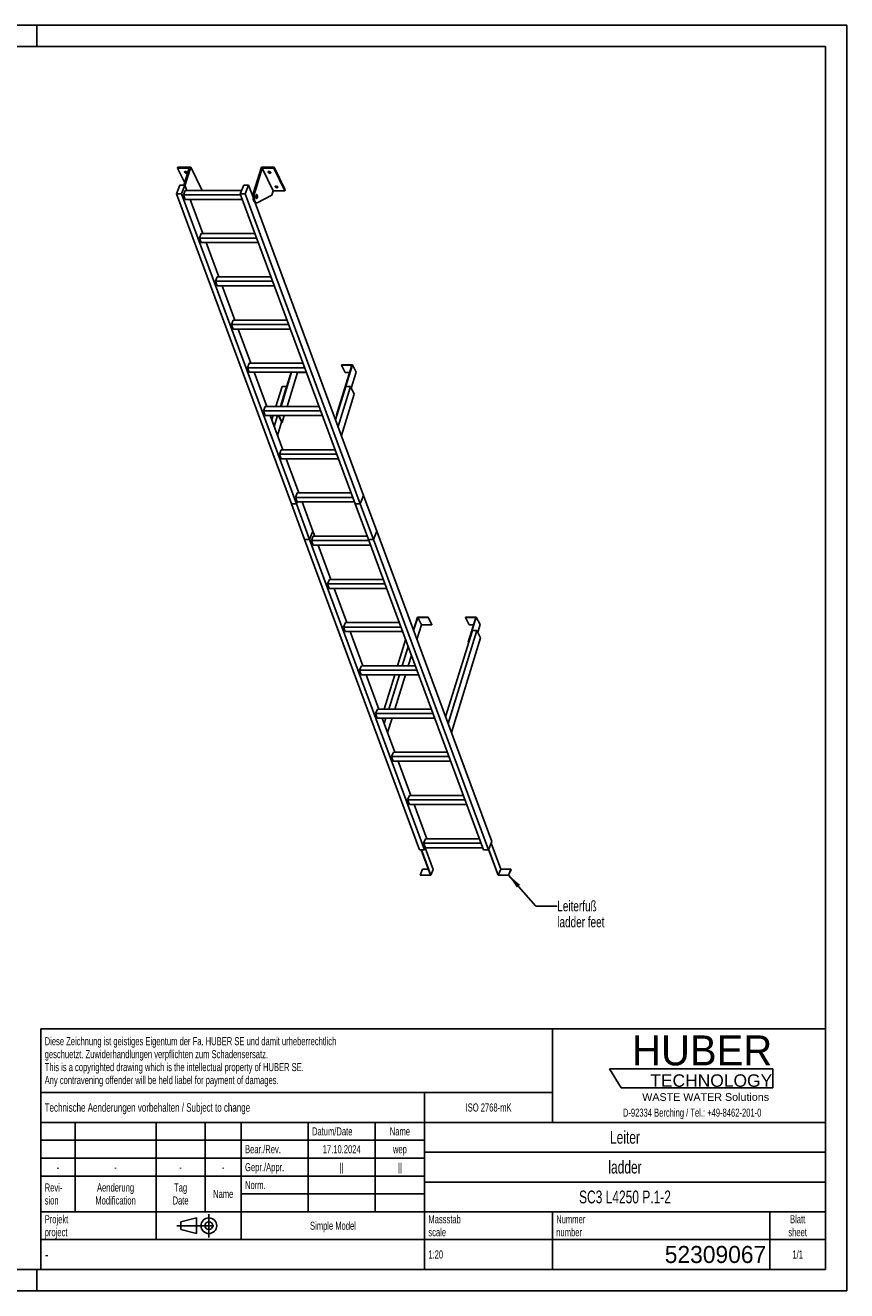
# Model space of a CAD drawing. Header units: millimetres. Extents: x 0 to 8400, y 0 to 5940.
# Tile 2 of 2: x 4547 to 8400, y 0 to 5940. Entities that reach past the tile are written whole.
import ezdxf

# ---------------------------------------------------------------- set-up
doc = ezdxf.new("R2010")
doc.units = ezdxf.units.MM
doc.header["$LTSCALE"] = 462
doc.linetypes.add('CENTER', pattern=[0.6, 0.375, -0.075, 0.075, -0.075])
doc.layers.get('0').update_dxf_attribs({"linetype": 'CONTINUOUS'})
for name, color, linetype in [('005_AXIS', 7, 'CONTINUOUS'), ('053_NOTES', 7, 'CONTINUOUS'), ('HUBER_Logo_BL1', 7, 'CONTINUOUS')]:
    doc.layers.add(name, color=color, linetype=linetype)
doc.styles.get("Standard").update_dxf_attribs({"font": 'txt', "width": 0.7})
doc.styles.add('TEXTSTYLE_2', font='txt')
doc.styles.add('TEXTSTYLE_3', font='arial.ttf')
doc.styles.add('TEXTSTYLE_5', font='txt', dxfattribs={"width": 0.8})
doc.styles.add('TEXTSTYLE_6', font='txt')
doc.dimstyles.get("Standard").update_dxf_attribs({"dimtxt": 50, "dimasz": 70, "dimexe": 2, "dimexo": 1, "dimtad": 1, "dimtxsty": 'Standard', "dimblk": '_FILLED', "dimblk1": '_FILLED', "dimblk2": '_FILLED', "dimcen": 0.09, "dimazin": 2, "dimtol": 1, "dimtp": 0.01, "dimtm": 0.01, "dimtfac": 1, "dimtofl": 0, "dimtmove": 0, "dimatfit": 3, "dimldrblk": '_FILLED', "dimfxl": 1, "dimtolj": 1, "dimarcsym": 0})

# ---------------------------------------------------------------- blocks, each defined once
blk = doc.blocks.new('HUBER_LOGO_BL1', base_point=(7675, 1007.5))
at = {"layer": 'HUBER_Logo_BL1', "color": 5, "linetype": 'Continuous'}
for p, q in [((8052.9, 1042), (7287.9, 1042)), ((7287.9, 1042), (7341.9, 952)), ((8052.9, 1042), (8052.9, 952)), ((7341.9, 952), (8052.9, 952))]:
    blk.add_line(p, q, dxfattribs=at)
at = {"layer": 'HUBER_Logo_BL1', "color": 2, "linetype": 'Continuous', "attachment_point": 3, "line_spacing_factor": 0.78}
for s, insert, char_height, width, style in [('HUBER\\P\\fArial;\\H58.5;TECHNOLOGY ', (8050.7, 1198.2), 140.4, 775.343, 'TEXTSTYLE_2'), ('WASTE WATER Solutions', (8036, 927.2), 36, 594.067, 'TEXTSTYLE_3')]:
    blk.add_mtext(s, dxfattribs=dict(at, insert=insert, char_height=char_height, width=width, style=style))
at = {"layer": 'HUBER_Logo_BL1', "color": 2, "linetype": 'Continuous', "insert": (7675, 854.8), "char_height": 38, "width": 1621.786, "attachment_point": 2, "line_spacing_factor": 0.96}
blk.add_mtext('D-92334 Berching / Tel.: +49-8462-201-0', dxfattribs=at)
blk = doc.blocks.new('PROJEKTIONSMETHODE_1_BL2', base_point=(5360, 305))
at = {"color": 2, "linetype": 'CENTER'}
for p, q in [((5407.7, 360), (5407.7, 250)), ((5257.3, 305), (5462.7, 305))]:
    blk.add_line(p, q, dxfattribs=at)
at = {"color": 2, "linetype": 'Continuous'}
for p, q in [((5275.7, 323.3), (5349, 341.7)), ((5275.7, 286.7), (5275.7, 323.3)), ((5349, 268.3), (5349, 341.7)), ((5275.7, 286.7), (5349, 268.3))]:
    blk.add_line(p, q, dxfattribs=at)
for radius in [36.7, 18.3]:
    blk.add_circle((5407.7, 305), radius, dxfattribs=at)
blk = doc.blocks.new('*T15')
at = {"color": 3, "linetype": 'Continuous'}
for p, q in [((0, 0), (3680, 0)), ((0, 0), (0, -1130)), ((2400, 0), (2400, -440)), ((3680, 0), (3680, -1130)), ((0, -300), (2400, -300)), ((1800, -300), (1800, -1130)), ((0, -440), (3680, -440)), ((160, -440), (160, -860)), ((540, -440), (540, -990)), ((770, -440), (770, -860)), ((940, -440), (940, -990)), ((1254, -440), (1254, -860)), ((1568, -440), (1568, -860)), ((0, -524), (1800, -524)), ((1800, -580), (3680, -580)), ((0, -608), (1800, -608)), ((0, -692), (1800, -692)), ((1800, -720), (3680, -720)), ((940, -776), (1800, -776)), ((0, -860), (3680, -860)), ((2400, -860), (2400, -1130)), ((3420, -860), (3420, -1130)), ((0, -990), (3680, -990)), ((0, -1130), (3680, -1130))]:
    blk.add_line(p, q, dxfattribs=at)
at = {"color": 2, "linetype": 'Continuous', "line_spacing_factor": 0.96}
for s, insert, char_height, width, attachment_point in [('Diese Zeichnung ist geistiges Eigentum der Fa. HUBER SE und damit urheberrechtlich \\Pgeschuetzt. Zuwiderhandlungen verpflichten zum Schadensersatz.\\PThis is a copyrighted drawing which is the intellectual property of HUBER SE.\\PAny contravening offender will be held liabel for payment of damages.', (17.5, -39.8), 38, 4429.714, 1), ('Technische Aenderungen vorbehalten / Subject to change', (17.5, -350), 40, 3049.524, 1), ('ISO 2768-mK', (2100, -351), 38, 665.905, 2), ('Datum/Date', (1271.5, -463), 38, 584.476, 1), ('Name', (1684, -463), 38, 253.333, 2), ('Leiter', (2740, -480), 60, 480, 2), ('Bear./Rev.', (957.5, -547), 38, 544.667, 1), ('17.10.2024', (1411, -547), 38, 546.476, 2), ('wep', (1684, -547), 38, 199.048, 2), ('-', (80, -631), 38, 68.762, 2), ('-', (350, -631), 38, 68.762, 2), ('-', (655, -631), 38, 68.762, 2), ('-', (855, -631), 38, 68.762, 2), ('Gepr./Appr.', (957.5, -631), 38, 598.952, 1), ('||', (1411, -631), 38, 101.333, 2), ('||', (1684, -631), 38, 101.333, 2), ('ladder', (2740, -620), 60, 502.857, 2), ('Revi-\\Psion', (17.5, -726.6), 38, 276.857, 1), ('Aenderung\\PModification', (350, -726.6), 38, 606.19, 2), ('Tag\\PDate', (655, -726.6), 38, 235.238, 2), ('Name', (855, -757), 38, 253.333, 2), ('Norm. ', (957.5, -715), 38, 351.048, 1), ('SC3 L4250 P.1-2', (2740, -760), 60, 1348.571, 2), ('Projekt\\Pproject', (17.5, -875.6), 38, 367.333, 1), ('Massstab\\Pscale', (1817.5, -875.6), 38, 448.762, 1), ('Nummer\\Pnumber', (2417.5, -875.6), 38, 372.762, 1), ('Blatt\\Psheet', (3550, -875.6), 38, 275.048, 2), ('Simple Model', (1370, -906), 38, 656.857, 2), ('1:20', (1817.5, -1041), 38, 204.476, 1), ('1/1', (3550, -1041), 38, 159.238, 2)]:
    blk.add_mtext(s, dxfattribs=dict(at, insert=insert, char_height=char_height, width=width, attachment_point=attachment_point))
for s, insert, char_height, width, attachment_point, style in [('-', (17.5, -1035), 50, 36.667, 1, 'TEXTSTYLE_5'), ('52309067', (3402.5, -1020), 80, 1173.333, 3, 'TEXTSTYLE_6')]:
    blk.add_mtext(s, dxfattribs=dict(at, insert=insert, char_height=char_height, width=width, attachment_point=attachment_point, style=style))
blk = doc.blocks.new('_FILLED')
at = {"color": 0, "linetype": 'ByBlock'}
blk.add_solid([(0, 0), (-1, 0.143), (-1, -0.143)], dxfattribs=at)

msp = doc.modelspace()

# ---------------------------------------------------------------- linework, layer by layer
at = {"color": 7, "linetype": 'Continuous'}
for p, q in [((0, 5940), (8400, 5940)), ((8400, 0), (8400, 5940)), ((5315.584, 5268.687), (5261.241, 5268.687)), ((5315.584, 5268.687), (5290.901, 5188.812)), ((5295.81, 5186.816), (5322.563, 5273.387)), ((5617.593, 5155.104), (5654.145, 5273.387)), ((5658.219, 5268.687), (5623.119, 5155.104)), ((5710.076, 5163.013), (5658.219, 5268.687)), ((5712.561, 5268.687), (5658.219, 5268.687)), ((5255.961, 5149.528), (5272.044, 5188.812)), ((5272.044, 5188.812), (5295.071, 5188.812)), ((5295.071, 5188.812), (5278.987, 5149.528)), ((5303.885, 5165.016), (5295.071, 5188.812)), ((5555.306, 5149.528), (5571.389, 5188.812)), ((5571.389, 5188.812), (5594.416, 5188.812)), ((5594.416, 5188.812), (5578.332, 5149.528)), ((5615.153, 5132.827), (5594.416, 5188.812)), ((5795.413, 3693.125), (5255.961, 5149.528)), ((5278.987, 5149.528), (5255.961, 5149.528)), ((5818.439, 3693.125), (5278.987, 5149.528)), ((5288.164, 5144.34), (5296.629, 5165.016)), ((5296.216, 5122.603), (5288.164, 5144.34)), ((5557.227, 5144.34), (5288.164, 5144.34)), ((5296.216, 5122.603), (5565.279, 5122.603)), ((5561.647, 5165.016), (5296.629, 5165.016)), ((5379.032, 4962.134), (5319.595, 5122.603)), ((5327.497, 5122.603), (5320.867, 5119.168)), ((5374.42, 5167.713), (5373.586, 5165.016)), ((6094.758, 3693.125), (5555.306, 5149.528)), ((5578.332, 5149.528), (5555.306, 5149.528)), ((6117.784, 3693.125), (5578.332, 5149.528)), ((5703.875, 5142.947), (5634.581, 5107.048)), ((5710.076, 5163.013), (5703.875, 5142.947)), ((5710.076, 5163.013), (5764.418, 5163.013)), ((6133.868, 3732.409), (5624.754, 5106.906)), ((5626.744, 5106.456), (5632.27, 5106.456)), ((5363.312, 4941.458), (5371.777, 4962.134)), ((5371.363, 4919.721), (5363.312, 4941.458)), ((5632.375, 4941.458), (5363.312, 4941.458)), ((5624.716, 4962.134), (5371.777, 4962.134)), ((5371.363, 4919.721), (5640.426, 4919.721)), ((5454.18, 4759.252), (5394.742, 4919.721)), ((5438.459, 4738.576), (5446.924, 4759.252)), ((5699.864, 4759.252), (5446.924, 4759.252)), ((5446.511, 4716.839), (5438.459, 4738.576)), ((5707.522, 4738.576), (5438.459, 4738.576)), ((5446.511, 4716.839), (5715.574, 4716.839)), ((5529.327, 4556.37), (5469.89, 4716.839)), ((5522.072, 4556.37), (5513.607, 4535.694)), ((5521.659, 4513.957), (5513.607, 4535.694)), ((5782.67, 4535.694), (5513.607, 4535.694)), ((5775.012, 4556.37), (5522.072, 4556.37)), ((5521.659, 4513.957), (5790.721, 4513.957)), ((5604.475, 4353.488), (5545.037, 4513.957)), ((5597.219, 4353.488), (5588.755, 4332.812)), ((5850.159, 4353.488), (5597.219, 4353.488)), ((6006.883, 4111.539), (6079.019, 4344.97)), ((6081.345, 4346.537), (6008.725, 4111.539)), ((6030.202, 4344.97), (6030.686, 4346.537)), ((6030.202, 4344.97), (6047.59, 4309.538)), ((6079.019, 4344.97), (6030.202, 4344.97)), ((6030.686, 4346.537), (6081.345, 4346.537)), ((6081.345, 4346.537), (6098.732, 4311.105)), ((5596.806, 4311.075), (5588.755, 4332.812)), ((5857.817, 4332.812), (5588.755, 4332.812)), ((5596.806, 4311.075), (5865.869, 4311.075)), ((5679.622, 4150.606), (5620.185, 4311.075)), ((5794.068, 4311.075), (5744.479, 4150.606)), ((5746.322, 4150.606), (5795.91, 4311.075)), ((5823.772, 4309.538), (5774.658, 4150.606)), ((5823.772, 4309.538), (5823.018, 4311.075)), ((5866.438, 4309.538), (5823.772, 4309.538)), ((6068.069, 4309.538), (6047.59, 4309.538)), ((6098.732, 4311.105), (6075.805, 4236.913)), ((6050.797, 4244.704), (6002.274, 4087.683)), ((6071.982, 4244.704), (6013.823, 4056.503)), ((6071.982, 4244.704), (6050.797, 4244.704)), ((6089.369, 4209.272), (6071.982, 4244.704)), ((6029.271, 4014.796), (6089.369, 4209.272)), ((5672.367, 4150.606), (5663.902, 4129.93)), ((5671.954, 4108.193), (5663.902, 4129.93)), ((5932.965, 4129.93), (5663.902, 4129.93)), ((5671.954, 4108.193), (5941.016, 4108.193)), ((5925.307, 4150.606), (5672.367, 4150.606)), ((5754.77, 3947.724), (5695.332, 4108.193)), ((5749.794, 4076.107), (5734.048, 4108.193)), ((5751.636, 4076.107), (5735.89, 4108.193)), ((5761.552, 4108.193), (5751.636, 4076.107)), ((6006.883, 4111.539), (6008.578, 4108.083)), ((6008.725, 4111.539), (6006.883, 4111.539)), ((6008.725, 4111.539), (6009.29, 4110.387)), ((5749.794, 4076.107), (5751.636, 4076.107)), ((5747.515, 3947.724), (5739.05, 3927.048)), ((5747.101, 3905.311), (5739.05, 3927.048)), ((6008.112, 3927.048), (5739.05, 3927.048)), ((6000.454, 3947.724), (5747.515, 3947.724)), ((5747.101, 3905.311), (6016.164, 3905.311)), ((5829.918, 3744.842), (5770.48, 3905.311)), ((5822.662, 3744.842), (5814.197, 3724.166)), ((6075.602, 3744.842), (5822.662, 3744.842)), ((5795.413, 3693.125), (5818.439, 3693.125)), ((5795.44, 3693.053), (5795.461, 3693.105)), ((5857.114, 3526.544), (5795.44, 3693.053)), ((5795.44, 3693.053), (5818.466, 3693.053)), ((5795.461, 3693.105), (5795.469, 3693.125)), ((6083.26, 3724.166), (5814.197, 3724.166)), ((5822.249, 3702.429), (5814.197, 3724.166)), ((5818.439, 3693.125), (5822.249, 3702.429)), ((5818.466, 3693.053), (5818.488, 3693.105)), ((5880.141, 3526.544), (5818.466, 3693.053)), ((5818.488, 3693.105), (5822.297, 3702.409)), ((5822.249, 3702.429), (6091.312, 3702.429)), ((5822.297, 3702.409), (5822.305, 3702.429)), ((5896.224, 3565.828), (5845.627, 3702.429)), ((6094.758, 3693.125), (6117.784, 3693.125)), ((6094.806, 3693.105), (6094.785, 3693.053)), ((6156.459, 3526.544), (6094.785, 3693.053)), ((6094.785, 3693.053), (6117.811, 3693.053)), ((6094.814, 3693.125), (6094.806, 3693.105)), ((6117.784, 3693.125), (6133.846, 3732.356)), ((6117.811, 3693.053), (6117.833, 3693.105)), ((6179.486, 3526.544), (6117.811, 3693.053)), ((6117.833, 3693.105), (6133.895, 3732.336)), ((6133.895, 3732.336), (6133.838, 3732.336)), ((6133.846, 3732.356), (6133.868, 3732.409)), ((6195.569, 3565.828), (6133.895, 3732.336)), ((5880.141, 3526.544), (5896.203, 3565.776)), ((5880.189, 3526.525), (5896.251, 3565.756)), ((5896.251, 3565.756), (5896.195, 3565.756)), ((5896.203, 3565.776), (5896.224, 3565.828)), ((5905.065, 3541.96), (5896.251, 3565.756)), ((6179.486, 3526.544), (6195.548, 3565.776)), ((6179.534, 3526.525), (6195.596, 3565.756)), ((6195.596, 3565.756), (6195.54, 3565.756)), ((6195.548, 3565.776), (6195.569, 3565.828)), ((6735.048, 2109.353), (6195.596, 3565.756)), ((5857.114, 3526.544), (5880.141, 3526.544)), ((5857.141, 3526.472), (5857.163, 3526.525)), ((6396.593, 2070.069), (5857.141, 3526.472)), ((5857.141, 3526.472), (5880.168, 3526.472)), ((5857.163, 3526.525), (5857.171, 3526.544)), ((5880.168, 3526.472), (5880.189, 3526.525)), ((6419.62, 2070.069), (5880.168, 3526.472)), ((5897.81, 3541.96), (5889.345, 3521.284)), ((6158.408, 3521.284), (5889.345, 3521.284)), ((5897.396, 3499.547), (5889.345, 3521.284)), ((6150.749, 3541.96), (5897.81, 3541.96)), ((6156.459, 3526.544), (6179.486, 3526.544)), ((6156.508, 3526.525), (6156.486, 3526.472)), ((6695.938, 2070.069), (6156.486, 3526.472)), ((6156.486, 3526.472), (6179.513, 3526.472)), ((6156.516, 3526.544), (6156.508, 3526.525)), ((6179.513, 3526.472), (6179.534, 3526.525)), ((6718.965, 2070.069), (6179.513, 3526.472)), ((5897.396, 3499.547), (6166.459, 3499.547)), ((5980.213, 3339.078), (5920.775, 3499.547)), ((5972.957, 3339.078), (5964.492, 3318.402)), ((6225.897, 3339.078), (5972.957, 3339.078)), ((6233.555, 3318.402), (5964.492, 3318.402)), ((5972.544, 3296.665), (5964.492, 3318.402)), ((5972.544, 3296.665), (6241.607, 3296.665)), ((6055.36, 3136.196), (5995.922, 3296.665)), ((6386.17, 3162.291), (6367.463, 3101.753)), ((6368.467, 3099.042), (6387.528, 3160.724)), ((6436.828, 3162.291), (6386.17, 3162.291)), ((6387.528, 3160.724), (6404.915, 3125.292)), ((6387.528, 3160.724), (6436.344, 3160.724)), ((6436.344, 3160.724), (6436.828, 3162.291)), ((6436.344, 3160.724), (6453.732, 3125.292)), ((6436.828, 3162.291), (6454.216, 3126.859)), ((6611.83, 3162.291), (6611.346, 3160.724)), ((6611.346, 3160.724), (6628.733, 3125.292)), ((6611.346, 3160.724), (6660.162, 3160.724)), ((6662.488, 3162.291), (6611.83, 3162.291)), ((6660.162, 3160.724), (6624.336, 3044.792)), ((6626.178, 3044.792), (6662.488, 3162.291)), ((6662.488, 3162.291), (6679.876, 3126.859)), ((6048.105, 3136.196), (6039.64, 3115.52)), ((6308.703, 3115.52), (6039.64, 3115.52)), ((6047.691, 3093.783), (6039.64, 3115.52)), ((6047.691, 3093.783), (6316.754, 3093.783)), ((6301.044, 3136.196), (6048.105, 3136.196)), ((6130.508, 2933.314), (6071.07, 3093.783)), ((6383.915, 3057.335), (6404.915, 3125.292)), ((6404.915, 3125.292), (6453.732, 3125.292)), ((6453.732, 3125.292), (6454.216, 3126.859)), ((6644.044, 3099.624), (6518.605, 2693.703)), ((6665.228, 3099.624), (6530.154, 2662.523)), ((6628.733, 3125.292), (6649.213, 3125.292)), ((6665.228, 3099.624), (6644.044, 3099.624)), ((6682.616, 3064.193), (6665.228, 3099.624)), ((6669.052, 3091.833), (6679.876, 3126.859)), ((6545.602, 2620.816), (6682.616, 3064.193)), ((6624.336, 3044.792), (6626.032, 3041.336)), ((6624.336, 3044.792), (6626.178, 3044.792)), ((6626.178, 3044.792), (6626.744, 3043.64)), ((6123.252, 2933.314), (6114.787, 2912.638)), ((6122.839, 2890.901), (6114.787, 2912.638)), ((6383.85, 2912.638), (6114.787, 2912.638)), ((6376.192, 2933.314), (6123.252, 2933.314)), ((6122.839, 2890.901), (6391.902, 2890.901)), ((6205.655, 2730.432), (6146.218, 2890.901)), ((6198.4, 2730.432), (6189.935, 2709.756)), ((6197.986, 2688.019), (6189.935, 2709.756)), ((6458.998, 2709.756), (6189.935, 2709.756)), ((6197.986, 2688.019), (6467.049, 2688.019)), ((6451.339, 2730.432), (6198.4, 2730.432)), ((6280.803, 2527.55), (6221.365, 2688.019)), ((6273.547, 2527.55), (6265.082, 2506.874)), ((6273.134, 2485.137), (6265.082, 2506.874)), ((6534.145, 2506.874), (6265.082, 2506.874)), ((6526.487, 2527.55), (6273.547, 2527.55)), ((6273.134, 2485.137), (6542.197, 2485.137)), ((6355.95, 2324.668), (6296.513, 2485.137)), ((6348.695, 2324.668), (6340.23, 2303.993)), ((6601.635, 2324.668), (6348.695, 2324.668)), ((6348.282, 2282.255), (6340.23, 2303.993)), ((6609.293, 2303.993), (6340.23, 2303.993)), ((6348.282, 2282.255), (6617.344, 2282.255)), ((6431.098, 2121.786), (6371.66, 2282.255)), ((6423.842, 2121.786), (6415.378, 2101.111)), ((6423.429, 2079.373), (6415.378, 2101.111)), ((6684.44, 2101.111), (6415.378, 2101.111)), ((6423.429, 2079.373), (6419.62, 2070.069)), ((6423.429, 2079.373), (6692.492, 2079.373)), ((6676.782, 2121.786), (6423.842, 2121.786)), ((6735.048, 2109.353), (6718.965, 2070.069)), ((6776.97, 1978.867), (6731.683, 2101.133)), ((6419.62, 2070.069), (6396.593, 2070.069)), ((6403.004, 2070.069), (6446.996, 1951.3)), ((6449.375, 1949.851), (6404.846, 2070.069)), ((6460.661, 1977.418), (6423.15, 2078.691)), ((6718.965, 2070.069), (6695.938, 2070.069)), ((6719.429, 2071.203), (6764.378, 1949.851)), ((6765.683, 1951.3), (6720.396, 2073.565)), ((6410.387, 1978.867), (6399.101, 1951.3)), ((6436.785, 1978.867), (6410.387, 1978.867)), ((6460.661, 1977.418), (6449.375, 1949.851)), ((6776.97, 1978.867), (6765.683, 1951.3)), ((6824.865, 1978.867), (6776.97, 1978.867)), ((6824.865, 1978.867), (6813.578, 1951.3)), ((6825.402, 1977.418), (6814.115, 1949.851)), ((6825.402, 1977.418), (6824.865, 1978.867)), ((6399.101, 1951.3), (6399.638, 1949.851)), ((6446.996, 1951.3), (6399.101, 1951.3)), ((6399.638, 1949.851), (6449.375, 1949.851)), ((6764.378, 1949.851), (6814.115, 1949.851)), ((6813.578, 1951.3), (6765.683, 1951.3)), ((6814.115, 1949.851), (6813.578, 1951.3)), ((0, 0), (8400, 0))]:
    msp.add_line(p, q, dxfattribs=at)
at = {"color": 3, "linetype": 'Continuous'}
for p, q in [((8400, 5940), (0, 5940)), ((4600, 5940), (4600, 5840)), ((8400, 5940), (8400, 0)), ((4600, 0), (4600, 100)), ((8400, 0), (0, 0))]:
    msp.add_line(p, q, dxfattribs=at)
at = {"color": 5, "linetype": 'Continuous'}
for p, q in [((8300, 5840), (100, 5840)), ((8300, 100), (8300, 5840)), ((100, 100), (8300, 100))]:
    msp.add_line(p, q, dxfattribs=at)
at = {"color": 9, "linetype": 'Continuous'}
msp.add_line((5617.593, 5155.104), (5623.119, 5155.104), dxfattribs=at)
at = {"color": 7, "linetype": 'Continuous'}
for points, knots in [([(5617.593, 5155.104), (5616.863, 5152.744), (5615.748, 5147.654), (5614.982, 5139.695), (5615.073, 5131.488), (5616.017, 5123.659), (5617.504, 5117.687), (5619.117, 5113.603), (5620.42, 5111.116), (5621.849, 5109.109), (5623.386, 5107.618), (5625.023, 5106.678), (5626.191, 5106.456), (5626.744, 5106.456)], [0, 0, 0, 0, 0.13939916, 0.29280569, 0.45031518, 0.6015399, 0.73684016, 0.79611185, 0.84888332, 0.89492093, 0.93453062, 0.96882596, 1, 1, 1, 1]), ([(5623.119, 5155.104), (5622.39, 5152.744), (5621.275, 5147.654), (5620.508, 5139.695), (5620.6, 5131.488), (5621.543, 5123.659), (5623.03, 5117.687), (5624.643, 5113.603), (5625.947, 5111.116), (5627.375, 5109.109), (5628.913, 5107.618), (5630.55, 5106.678), (5631.718, 5106.456), (5632.27, 5106.456)], [0, 0, 0, 0, 0.13939916, 0.29280569, 0.45031518, 0.6015399, 0.73684016, 0.79611185, 0.84888332, 0.89492093, 0.93453062, 0.96882596, 1, 1, 1, 1]), ([(5632.27, 5106.456), (5632.464, 5106.456), (5633.264, 5106.507), (5634.043, 5106.77), (5634.581, 5107.048)], [0, 0, 0, 0, 0.24280272, 1, 1, 1, 1])]:
    msp.add_open_spline(points, degree=3, knots=knots, dxfattribs=at)
at = {"layer": '005_AXIS', "color": 7, "linetype": 'Continuous'}
for p, q in [((5262.694, 5273.387), (5261.241, 5268.687)), ((5261.241, 5268.687), (5294.586, 5200.737)), ((5322.563, 5273.387), (5262.694, 5273.387)), ((5374.42, 5167.713), (5322.563, 5273.387)), ((5714.014, 5273.387), (5654.145, 5273.387)), ((5714.014, 5273.387), (5712.561, 5268.687)), ((5764.418, 5163.013), (5712.561, 5268.687)), ((5765.871, 5167.713), (5714.014, 5273.387)), ((5615.439, 5143.956), (5611.03, 5143.956)), ((5632.27, 5143.956), (5630.165, 5143.956)), ((5632.27, 5128.956), (5630.168, 5128.956)), ((5765.871, 5167.713), (5764.418, 5163.013)), ((5751.452, 4244.704), (5722.374, 4150.606)), ((5772.637, 4244.704), (5743.558, 4150.606)), ((5751.452, 4244.704), (5772.637, 4244.704)), ((5773.202, 4243.552), (5772.637, 4244.704)), ((5709.267, 4108.193), (5702.929, 4087.683)), ((5730.452, 4108.193), (5714.478, 4056.503)), ((5729.927, 4014.796), (5749.229, 4077.258)), ((6331.005, 3055.309), (6293.306, 2933.314)), ((6342.554, 3024.129), (6314.49, 2933.314)), ((6342.827, 2933.314), (6358.002, 2982.423)), ((6280.199, 2890.901), (6230.61, 2730.432)), ((6301.383, 2890.901), (6251.795, 2730.432)), ((6280.131, 2730.432), (6329.72, 2890.901)), ((6238.688, 2688.019), (6230.809, 2662.523)), ((6246.257, 2620.816), (6267.025, 2688.019))]:
    msp.add_line(p, q, dxfattribs=at)
for points, knots in [([(5294.34, 5250.038), (5294.188, 5250.348), (5293.975, 5250.984), (5294.025, 5251.66), (5294.117, 5251.957)], [0, 0, 0, 0, 0.52598929, 1, 1, 1, 1]), ([(5294.117, 5251.957), (5294.241, 5252.358), (5294.797, 5253.151), (5296.174, 5253.85), (5297.93, 5254.142), (5299.92, 5254.015), (5301.949, 5253.488), (5303.815, 5252.611), (5305.33, 5251.476), (5306.074, 5250.527), (5306.314, 5250.038)], [0, 0, 0, 0, 0.08792801, 0.1915084, 0.31584215, 0.45699794, 0.60613596, 0.75253436, 0.88609215, 1, 1, 1, 1]), ([(5306.537, 5248.119), (5306.413, 5247.718), (5305.857, 5246.926), (5304.48, 5246.227), (5302.724, 5245.935), (5300.734, 5246.062), (5298.705, 5246.589), (5296.839, 5247.465), (5295.324, 5248.6), (5294.58, 5249.55), (5294.34, 5250.038)], [0, 0, 0, 0, 0.08792801, 0.1915084, 0.31584215, 0.45699794, 0.60613596, 0.75253436, 0.88609215, 1, 1, 1, 1]), ([(5305.709, 5250.947), (5304.943, 5250.73), (5303.219, 5250.603), (5300.65, 5251.084), (5298.258, 5252.136), (5296.906, 5253.213), (5296.396, 5253.824)], [0, 0, 0, 0, 0.23498903, 0.49999164, 0.7649988, 1, 1, 1, 1]), ([(5306.314, 5250.038), (5306.466, 5249.729), (5306.679, 5249.093), (5306.629, 5248.416), (5306.537, 5248.119)], [0, 0, 0, 0, 0.52598929, 1, 1, 1, 1]), ([(5685.791, 5250.038), (5685.639, 5250.348), (5685.426, 5250.984), (5685.476, 5251.66), (5685.568, 5251.957)], [0, 0, 0, 0, 0.52598929, 1, 1, 1, 1]), ([(5685.568, 5251.957), (5685.692, 5252.358), (5686.248, 5253.151), (5687.625, 5253.85), (5689.381, 5254.142), (5691.371, 5254.015), (5693.4, 5253.488), (5695.266, 5252.611), (5696.781, 5251.476), (5697.525, 5250.527), (5697.765, 5250.038)], [0, 0, 0, 0, 0.08792801, 0.1915084, 0.31584215, 0.45699794, 0.60613596, 0.75253436, 0.88609215, 1, 1, 1, 1]), ([(5697.988, 5248.119), (5697.864, 5247.718), (5697.308, 5246.926), (5695.931, 5246.227), (5694.175, 5245.935), (5692.185, 5246.062), (5690.156, 5246.589), (5688.29, 5247.465), (5686.775, 5248.6), (5686.031, 5249.55), (5685.791, 5250.038)], [0, 0, 0, 0, 0.08792801, 0.1915084, 0.31584215, 0.45699794, 0.60613596, 0.75253436, 0.88609215, 1, 1, 1, 1]), ([(5697.16, 5250.947), (5696.394, 5250.73), (5694.67, 5250.603), (5692.101, 5251.084), (5689.709, 5252.136), (5688.357, 5253.213), (5687.847, 5253.824)], [0, 0, 0, 0, 0.23498903, 0.49999164, 0.7649988, 1, 1, 1, 1]), ([(5697.765, 5250.038), (5697.917, 5249.729), (5698.13, 5249.093), (5698.08, 5248.416), (5697.988, 5248.119)], [0, 0, 0, 0, 0.52598929, 1, 1, 1, 1]), ([(5719.346, 5181.661), (5719.194, 5181.971), (5718.981, 5182.607), (5719.031, 5183.283), (5719.122, 5183.58)], [0, 0, 0, 0, 0.52598929, 1, 1, 1, 1]), ([(5719.122, 5183.58), (5719.246, 5183.981), (5719.803, 5184.774), (5721.18, 5185.473), (5722.936, 5185.765), (5724.925, 5185.638), (5726.954, 5185.111), (5728.82, 5184.234), (5730.336, 5183.099), (5731.08, 5182.149), (5731.32, 5181.661)], [0, 0, 0, 0, 0.08792801, 0.1915084, 0.31584215, 0.45699794, 0.60613596, 0.75253436, 0.88609215, 1, 1, 1, 1]), ([(5731.543, 5179.742), (5731.419, 5179.341), (5730.862, 5178.549), (5729.486, 5177.849), (5727.729, 5177.558), (5725.74, 5177.684), (5723.711, 5178.212), (5721.845, 5179.088), (5720.329, 5180.223), (5719.585, 5181.173), (5719.346, 5181.661)], [0, 0, 0, 0, 0.08792801, 0.1915084, 0.31584215, 0.45699794, 0.60613596, 0.75253436, 0.88609215, 1, 1, 1, 1]), ([(5730.715, 5182.57), (5729.949, 5182.353), (5728.225, 5182.226), (5725.656, 5182.707), (5723.264, 5183.759), (5721.912, 5184.836), (5721.402, 5185.447)], [0, 0, 0, 0, 0.23498903, 0.49999164, 0.7649988, 1, 1, 1, 1]), ([(5731.32, 5181.661), (5731.472, 5181.352), (5731.684, 5180.716), (5731.635, 5180.039), (5731.543, 5179.742)], [0, 0, 0, 0, 0.52598929, 1, 1, 1, 1]), ([(5632.27, 5145.706), (5632.082, 5145.706), (5631.68, 5145.621), (5631.127, 5145.267), (5630.614, 5144.711), (5629.943, 5143.647), (5629.289, 5141.889), (5628.801, 5139.428), (5628.615, 5136.695), (5628.747, 5133.941), (5629.186, 5131.417), (5629.705, 5129.875), (5630.031, 5129.21)], [0, 0, 0, 0, 0.03139335, 0.06653601, 0.10789212, 0.15653911, 0.27536242, 0.41788483, 0.57383791, 0.73088448, 0.87653102, 1, 1, 1, 1]), ([(5632.27, 5143.956), (5632.118, 5143.956), (5631.792, 5143.887), (5631.343, 5143.6), (5630.927, 5143.149), (5630.383, 5142.287), (5629.853, 5140.861), (5629.458, 5138.866), (5629.306, 5136.65), (5629.414, 5134.417), (5629.769, 5132.37), (5630.19, 5131.12), (5630.455, 5130.581)], [0, 0, 0, 0, 0.03139335, 0.06653605, 0.10789216, 0.1565391, 0.27536243, 0.41788486, 0.57383792, 0.73088446, 0.87653101, 1, 1, 1, 1]), ([(5630.031, 5129.21), (5630.177, 5128.913), (5630.48, 5128.379), (5631.027, 5127.728), (5631.624, 5127.309), (5632.065, 5127.206), (5632.27, 5127.206)], [0, 0, 0, 0, 0.31594817, 0.58208431, 0.8045575, 1, 1, 1, 1]), ([(5630.455, 5130.581), (5630.573, 5130.34), (5630.819, 5129.907), (5631.262, 5129.379), (5631.746, 5129.039), (5632.104, 5128.956), (5632.27, 5128.956)], [0, 0, 0, 0, 0.31594886, 0.58208429, 0.80455743, 1, 1, 1, 1]), ([(5634.509, 5143.702), (5634.363, 5143.999), (5634.06, 5144.532), (5633.513, 5145.184), (5632.917, 5145.603), (5632.475, 5145.706), (5632.27, 5145.706)], [0, 0, 0, 0, 0.31594817, 0.58208431, 0.8045575, 1, 1, 1, 1]), ([(5634.086, 5142.331), (5633.967, 5142.572), (5633.722, 5143.005), (5633.278, 5143.532), (5632.795, 5143.873), (5632.437, 5143.956), (5632.27, 5143.956)], [0, 0, 0, 0, 0.31594886, 0.58208429, 0.80455743, 1, 1, 1, 1]), ([(5632.27, 5127.206), (5632.459, 5127.206), (5632.861, 5127.291), (5633.414, 5127.645), (5633.927, 5128.201), (5634.597, 5129.264), (5635.251, 5131.023), (5635.739, 5133.484), (5635.926, 5136.216), (5635.793, 5138.971), (5635.355, 5141.495), (5634.836, 5143.037), (5634.509, 5143.702)], [0, 0, 0, 0, 0.03139335, 0.06653601, 0.10789212, 0.15653911, 0.27536242, 0.41788483, 0.57383791, 0.73088448, 0.87653102, 1, 1, 1, 1]), ([(5632.27, 5128.956), (5632.423, 5128.956), (5632.749, 5129.025), (5633.197, 5129.312), (5633.613, 5129.763), (5634.157, 5130.625), (5634.687, 5132.051), (5635.083, 5134.046), (5635.234, 5136.262), (5635.127, 5138.495), (5634.771, 5140.542), (5634.35, 5141.792), (5634.086, 5142.331)], [0, 0, 0, 0, 0.03139335, 0.06653605, 0.10789216, 0.1565391, 0.27536243, 0.41788486, 0.57383792, 0.73088446, 0.87653101, 1, 1, 1, 1])]:
    msp.add_open_spline(points, degree=3, knots=knots, dxfattribs=at)

# ---------------------------------------------------------------- block references
msp.add_blockref('*T15', (4620, 1230))
at = {"color": 2, "linetype": 'Continuous'}
msp.add_blockref('PROJEKTIONSMETHODE_1_BL2', (5360, 305), dxfattribs=at)
at = {"layer": 'HUBER_Logo_BL1'}
msp.add_blockref('HUBER_LOGO_BL1', (7674.994, 1007.484), dxfattribs=at)

# ---------------------------------------------------------------- texts
at = {"layer": '053_NOTES', "color": 2, "linetype": 'Continuous', "insert": (7042.327, 1830.792), "char_height": 50, "width": 566.07143, "attachment_point": 1, "line_spacing_factor": 0.9}
msp.add_mtext('Leiterfuß\\Pladder feet', dxfattribs=at)

# ---------------------------------------------------------------- leaders
at = {"layer": '053_NOTES', "color": 2, "linetype": 'Continuous', "annotation_type": 0, "has_hookline": 1, "hookline_direction": 1, "text_width": 356.502}
msp.add_leader([(6813.578, 1951.3), (6942.327, 1805.792), (7042.327, 1805.792)], dimstyle='Standard', override={"dimtad": 0}, dxfattribs=at)

doc.saveas('drawing.dxf')
